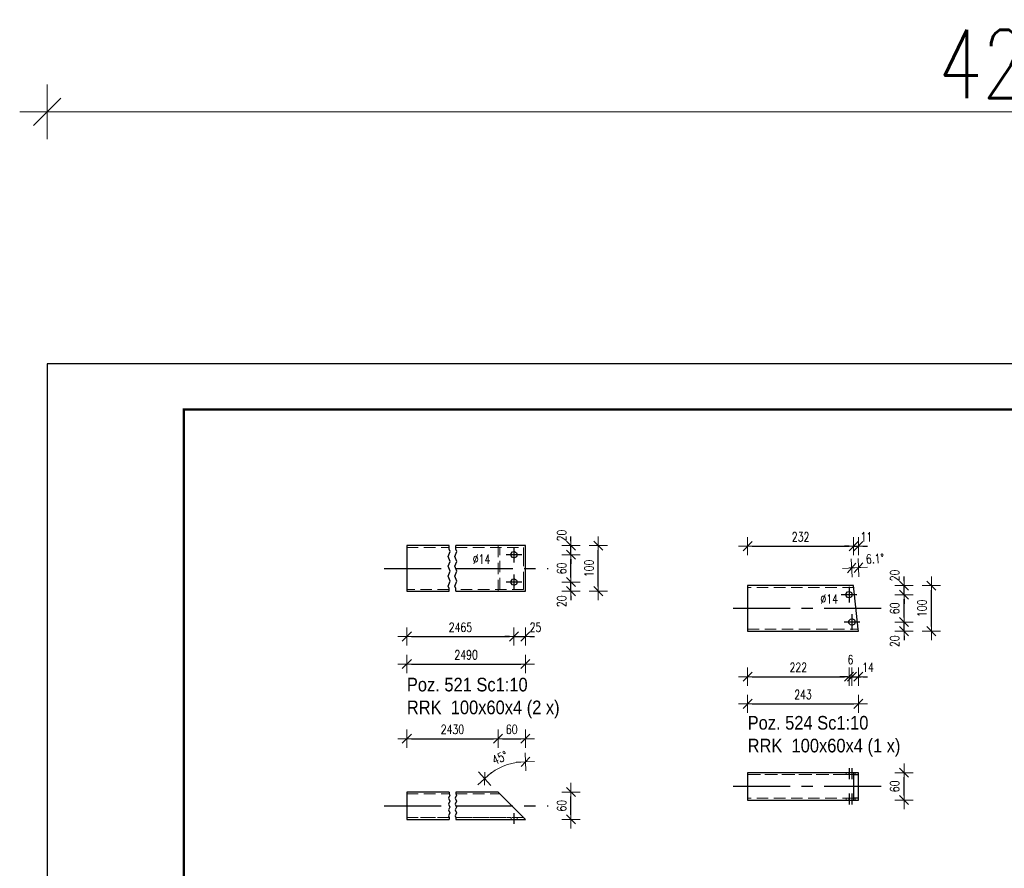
# Model space of a CAD drawing. Header units: millimetres. Extents: x -870 to -438, y 13235 to 13608.
# Tile 2 of 5: x -870 to -654, y 13422 to 13608. Entities that reach past the tile are written whole.
import ezdxf

# ---------------------------------------------------------------- set-up
doc = ezdxf.new("R2010")
doc.units = ezdxf.units.MM
doc.header["$LTSCALE"] = 10
doc.linetypes.add('HIDDEN', pattern=[0.375, 0.25, -0.125])
doc.linetypes.add('MITTE', pattern=[2, 1.25, -0.25, 0.25, -0.25])
doc.layers.get('Defpoints').update_dxf_attribs({"color": 1})
doc.layers.add('_FORMATKA', color=8, linetype='Continuous', plot=False)
for name, color, linetype, lineweight in [('_RAMKA', 7, 'Continuous', 35), ('PS_DIM', 4, 'Continuous', 13), ('PS_Hidden', 2, 'HIDDEN', 9), ('PS_Shape', 161, 'Continuous', 30), ('PS_SOLID', 7, 'Continuous', 30), ('PS_TEXT', 3, 'Continuous', 18)]:
    doc.layers.add(name, color=color, linetype=linetype, lineweight=lineweight)
doc.layers.add('PS_Mid', color=5, linetype='MITTE')
doc.styles.add('gil', font='txt', dxfattribs={"width": 0.9})
doc.styles.add('simplex', font='simplex.shx', dxfattribs={"width": 0.75})
doc.dimstyles.new('1_10_PRZ', dxfattribs={"dimtxt": 2, "dimasz": 1, "dimexe": 2, "dimexo": 5, "dimgap": 1, "dimtad": 1, "dimdec": 0, "dimlfac": 10, "dimtxsty": 'simplex', "dimblk": 'dimznak', "dimcen": 2, "dimse1": 1, "dimse2": 1, "dimclrt": 3, "dimadec": 1, "dimazin": 0, "dimtfac": 1, "dimtdec": 0, "dimtix": 1, "dimtmove": 2, "dimatfit": 3, "dimldrblk": 'dim-grot', "dimfxl": 1, "dimarcsym": 0})
doc.dimstyles.new('1_10_PRZ_DS1-LS10', dxfattribs={"dimtxt": 2, "dimasz": 1, "dimexe": 2, "dimexo": 5, "dimgap": 1, "dimtad": 1, "dimdec": 0, "dimlfac": 10, "dimtxsty": 'simplex', "dimblk": 'dimznak', "dimcen": 2, "dimse1": 1, "dimse2": 1, "dimclrt": 3, "dimadec": 1, "dimazin": 0, "dimtfac": 1, "dimtdec": 0, "dimtix": 1, "dimtmove": 2, "dimatfit": 3, "dimldrblk": 'dim-grot', "dimfxl": 1, "dimarcsym": 0})

# ---------------------------------------------------------------- blocks, each defined once
blk = doc.blocks.new('dim-grot')
blk.add_hatch(color=256).paths.add_polyline_path([(0, 0), (-2, 0.5), (-2, -0.5)])
blk.add_lwpolyline([(0, 0), (-2, 0.5), (-2, -0.5), (0, 0)])
blk = doc.blocks.new('dimznak')
at = {"color": 0}
for points in [[(0, 2), (0, -2)], [(-2, 0), (2, 0)]]:
    blk.add_lwpolyline(points, dxfattribs=at)
at = {"color": 2}
blk.add_lwpolyline([(1, 1), (-1, -1)], dxfattribs=at)
blk = doc.blocks.new('*D18')
at = {"layer": 'Defpoints', "color": 0, "transparency": 16777216}
for p in [(-759.27, 13492.53), (-761.77, 13484.53), (-759.27, 13472.58)]:
    blk.add_point(p, dxfattribs=at)
at = {"layer": 'PS_DIM', "color": 0, "lineweight": -2, "transparency": 16777216}
for p, q in [((-762.77, 13472.58), (-763.77, 13472.58)), ((-761.77, 13472.58), (-759.27, 13472.58)), ((-758.27, 13472.58), (-757.27, 13472.58))]:
    blk.add_line(p, q, dxfattribs=at)
blk.add_blockref('dimznak', (-761.77, 13472.58), dxfattribs=at)
at = {"layer": 'PS_DIM', "color": 0, "lineweight": -2, "transparency": 16777216, "rotation": 180}
blk.add_blockref('dimznak', (-759.27, 13472.58), dxfattribs=at)
at = {"layer": 'PS_DIM', "color": 3, "transparency": 16777216, "insert": (-757.05, 13474.62), "char_height": 2, "attachment_point": 5, "style": 'simplex'}
blk.add_mtext('25', dxfattribs=at)
blk = doc.blocks.new('*D19')
at = {"layer": 'Defpoints', "color": 0, "transparency": 16777216}
for p in [(-761.77, 13484.53), (-749.27, 13484.53), (-759.27, 13482.53)]:
    blk.add_point(p, dxfattribs=at)
at = {"layer": 'PS_DIM', "color": 0, "lineweight": -2, "transparency": 16777216}
for p, q in [((-749.27, 13485.53), (-749.27, 13486.53)), ((-749.27, 13482.53), (-749.27, 13484.53)), ((-749.27, 13481.53), (-749.27, 13480.53))]:
    blk.add_line(p, q, dxfattribs=at)
for p, rotation in [((-749.27, 13484.53), 270), ((-749.27, 13482.53), 90)]:
    blk.add_blockref('dimznak', p, dxfattribs=dict(at, rotation=rotation))
at = {"layer": 'PS_DIM', "color": 3, "transparency": 16777216, "insert": (-751.31, 13480.32), "char_height": 2, "attachment_point": 5, "rotation": 90, "style": 'simplex'}
blk.add_mtext('20', dxfattribs=at)
blk = doc.blocks.new('*D21')
at = {"layer": 'Defpoints', "color": 0, "transparency": 16777216}
for p in [(-759.27, 13492.53), (-749.27, 13492.53), (-761.77, 13490.53)]:
    blk.add_point(p, dxfattribs=at)
at = {"layer": 'PS_DIM', "color": 0, "lineweight": -2, "transparency": 16777216}
for p, q in [((-749.27, 13493.53), (-749.27, 13494.53)), ((-749.27, 13490.53), (-749.27, 13492.53)), ((-749.27, 13489.53), (-749.27, 13488.53))]:
    blk.add_line(p, q, dxfattribs=at)
for p, rotation in [((-749.27, 13492.53), 270), ((-749.27, 13490.53), 90)]:
    blk.add_blockref('dimznak', p, dxfattribs=dict(at, rotation=rotation))
at = {"layer": 'PS_DIM', "color": 3, "transparency": 16777216, "insert": (-751.31, 13494.75), "char_height": 2, "attachment_point": 5, "rotation": 90, "style": 'simplex'}
blk.add_mtext('20', dxfattribs=at)
blk = doc.blocks.new('*D41')
at = {"layer": 'Defpoints', "color": 0, "transparency": 16777216}
for p in [(-688.27, 13481.77), (-687.63, 13475.77), (-687.63, 13463.77)]:
    blk.add_point(p, dxfattribs=at)
at = {"layer": 'PS_DIM', "color": 0, "lineweight": -2, "transparency": 16777216}
for p, q in [((-689.27, 13463.77), (-690.27, 13463.77)), ((-688.27, 13463.77), (-687.63, 13463.77)), ((-686.63, 13463.77), (-685.63, 13463.77))]:
    blk.add_line(p, q, dxfattribs=at)
blk.add_blockref('dimznak', (-688.27, 13463.77), dxfattribs=at)
at = {"layer": 'PS_DIM', "color": 0, "lineweight": -2, "transparency": 16777216, "rotation": 180}
blk.add_blockref('dimznak', (-687.63, 13463.77), dxfattribs=at)
at = {"layer": 'PS_DIM', "color": 3, "transparency": 16777216, "insert": (-687.95, 13467.52), "char_height": 2, "attachment_point": 5, "style": 'simplex'}
blk.add_mtext('6', dxfattribs=at)
blk = doc.blocks.new('*D42')
at = {"layer": 'Defpoints', "color": 0, "transparency": 16777216}
for p in [(-687.63, 13475.77), (-686.21, 13473.77), (-686.21, 13463.77)]:
    blk.add_point(p, dxfattribs=at)
at = {"layer": 'PS_DIM', "color": 0, "lineweight": -2, "transparency": 16777216}
for p, q in [((-688.63, 13463.77), (-689.63, 13463.77)), ((-687.63, 13463.77), (-686.21, 13463.77)), ((-685.21, 13463.77), (-684.21, 13463.77))]:
    blk.add_line(p, q, dxfattribs=at)
blk.add_blockref('dimznak', (-687.63, 13463.77), dxfattribs=at)
at = {"layer": 'PS_DIM', "color": 0, "lineweight": -2, "transparency": 16777216, "rotation": 180}
blk.add_blockref('dimznak', (-686.21, 13463.77), dxfattribs=at)
at = {"layer": 'PS_DIM', "color": 3, "transparency": 16777216, "insert": (-684.1, 13465.81), "char_height": 2, "attachment_point": 5, "style": 'simplex'}
blk.add_mtext('14', dxfattribs=at)
blk = doc.blocks.new('*D44')
at = {"layer": 'Defpoints', "color": 0, "transparency": 16777216}
for p in [(-686.21, 13492.42), (-687.27, 13483.77), (-686.21, 13473.77)]:
    blk.add_point(p, dxfattribs=at)
at = {"layer": 'PS_DIM', "color": 0, "lineweight": -2, "transparency": 16777216}
for p, q in [((-688.27, 13492.42), (-689.27, 13492.42)), ((-687.27, 13492.42), (-686.21, 13492.42)), ((-685.21, 13492.42), (-684.21, 13492.42))]:
    blk.add_line(p, q, dxfattribs=at)
blk.add_blockref('dimznak', (-687.27, 13492.42), dxfattribs=at)
at = {"layer": 'PS_DIM', "color": 0, "lineweight": -2, "transparency": 16777216, "rotation": 180}
blk.add_blockref('dimznak', (-686.21, 13492.42), dxfattribs=at)
at = {"layer": 'PS_DIM', "color": 3, "transparency": 16777216, "insert": (-684.46, 13494.46), "char_height": 2, "attachment_point": 5, "style": 'simplex'}
blk.add_mtext('11', dxfattribs=at)
blk = doc.blocks.new('*D46')
at = {"layer": 'Defpoints', "color": 0, "transparency": 16777216}
for p in [(-687.63, 13475.77), (-676.21, 13475.77), (-686.21, 13473.77)]:
    blk.add_point(p, dxfattribs=at)
at = {"layer": 'PS_DIM', "color": 0, "lineweight": -2, "transparency": 16777216}
for p, q in [((-676.21, 13476.77), (-676.21, 13477.77)), ((-676.21, 13473.77), (-676.21, 13475.77)), ((-676.21, 13472.77), (-676.21, 13471.77))]:
    blk.add_line(p, q, dxfattribs=at)
for p, rotation in [((-676.21, 13475.77), 270), ((-676.21, 13473.77), 90)]:
    blk.add_blockref('dimznak', p, dxfattribs=dict(at, rotation=rotation))
at = {"layer": 'PS_DIM', "color": 3, "transparency": 16777216, "insert": (-678.25, 13471.55), "char_height": 2, "attachment_point": 5, "rotation": 90, "style": 'simplex'}
blk.add_mtext('20', dxfattribs=at)
blk = doc.blocks.new('*D48')
at = {"layer": 'Defpoints', "color": 0, "transparency": 16777216}
for p in [(-686.21, 13483.77), (-676.21, 13483.77), (-688.27, 13481.77)]:
    blk.add_point(p, dxfattribs=at)
at = {"layer": 'PS_DIM', "color": 0, "lineweight": -2, "transparency": 16777216}
for p, q in [((-676.21, 13484.77), (-676.21, 13485.77)), ((-676.21, 13481.77), (-676.21, 13483.77)), ((-676.21, 13480.77), (-676.21, 13479.77))]:
    blk.add_line(p, q, dxfattribs=at)
for p, rotation in [((-676.21, 13483.77), 270), ((-676.21, 13481.77), 90)]:
    blk.add_blockref('dimznak', p, dxfattribs=dict(at, rotation=rotation))
at = {"layer": 'PS_DIM', "color": 3, "transparency": 16777216, "insert": (-678.25, 13485.98), "char_height": 2, "attachment_point": 5, "rotation": 90, "style": 'simplex'}
blk.add_mtext('20', dxfattribs=at)
blk = doc.blocks.new('*D72')
at = {"color": 252, "lineweight": -2, "transparency": 16777216}
blk.add_line((-417, 352.33), (-3, 352.33), dxfattribs=at)
at = {"layer": 'Defpoints', "color": 0, "transparency": 16777216}
for p in [(0, 352.33), (-420, 297), (0, 297)]:
    blk.add_point(p, dxfattribs=at)
at = {"color": 252, "lineweight": -2, "transparency": 16777216, "xscale": 3, "yscale": 3, "zscale": 3, "rotation": 180}
blk.add_blockref('dimznak', (-420, 352.33), dxfattribs=at)
at = {"color": 252, "lineweight": -2, "transparency": 16777216, "xscale": 3, "yscale": 3, "zscale": 3}
blk.add_blockref('dimznak', (0, 352.33), dxfattribs=at)
at = {"color": 252, "transparency": 16777216, "insert": (-210, 362.83), "char_height": 15, "attachment_point": 5, "style": 'simplex'}
blk.add_mtext('420', dxfattribs=at)
blk = doc.blocks.new('*X81')
at = {"color": 1}
for p, q in [((-776.02, 13491.79), (-776.02, 13492.53)), ((-775.79, 13491.25), (-776.02, 13491.79)), ((-774.52, 13491.79), (-774.52, 13492.53)), ((-774.29, 13491.25), (-774.52, 13491.79)), ((-776.24, 13490.16), (-775.79, 13491.25)), ((-775.79, 13489.08), (-776.24, 13490.16)), ((-774.74, 13490.16), (-774.29, 13491.25)), ((-774.29, 13489.08), (-774.74, 13490.16)), ((-776.24, 13488), (-775.79, 13489.08)), ((-775.79, 13486.91), (-776.24, 13488)), ((-774.74, 13488), (-774.29, 13489.08)), ((-774.29, 13486.91), (-774.74, 13488)), ((-776.24, 13485.83), (-775.79, 13486.91)), ((-775.79, 13484.74), (-776.24, 13485.83)), ((-774.74, 13485.83), (-774.29, 13486.91)), ((-774.29, 13484.74), (-774.74, 13485.83)), ((-776.24, 13483.66), (-775.79, 13484.74)), ((-776.02, 13483.12), (-776.24, 13483.66)), ((-776.02, 13482.53), (-776.02, 13483.12)), ((-774.74, 13483.66), (-774.29, 13484.74)), ((-774.52, 13483.12), (-774.74, 13483.66)), ((-774.52, 13482.53), (-774.52, 13483.12))]:
    blk.add_line(p, q, dxfattribs=at)
at = {"layer": 'PS_Hidden', "color": 2, "linetype": 'HIDDEN'}
for p, q in [((-785.27, 13492.13), (-776.02, 13492.13)), ((-774.52, 13492.13), (-759.67, 13492.13)), ((-765.27, 13492.53), (-765.27, 13482.53)), ((-764.87, 13482.93), (-764.87, 13492.13)), ((-759.67, 13492.13), (-759.67, 13490.53)), ((-759.67, 13490.53), (-759.67, 13484.53)), ((-776.02, 13482.93), (-785.27, 13482.93)), ((-759.67, 13482.93), (-774.52, 13482.93)), ((-759.67, 13484.53), (-759.67, 13482.93))]:
    blk.add_line(p, q, dxfattribs=at)
at = {"layer": 'PS_Mid', "color": 5, "linetype": 'MITTE'}
for p, q in [((-761.77, 13492.23), (-761.77, 13488.83)), ((-760.07, 13490.53), (-763.47, 13490.53)), ((-790.27, 13487.53), (-776.02, 13487.53)), ((-774.52, 13487.53), (-754.27, 13487.53)), ((-761.77, 13486.23), (-761.77, 13482.83)), ((-760.07, 13484.53), (-763.47, 13484.53))]:
    blk.add_line(p, q, dxfattribs=at)
at = {"layer": 'PS_SOLID', "color": 7, "linetype": 'Continuous'}
for p, q in [((-776.02, 13492.53), (-785.27, 13492.53)), ((-785.27, 13492.53), (-785.27, 13482.53)), ((-761.64, 13492.53), (-774.52, 13492.53)), ((-759.27, 13492.53), (-761.64, 13492.53)), ((-759.27, 13492.13), (-759.27, 13492.53)), ((-759.27, 13482.53), (-759.27, 13492.13)), ((-762.42, 13490.77), (-762.12, 13491.14)), ((-762.42, 13490.29), (-762.42, 13490.77)), ((-762.12, 13489.92), (-762.42, 13490.29)), ((-762.12, 13491.14), (-761.64, 13491.22)), ((-761.64, 13489.84), (-762.12, 13489.92)), ((-761.64, 13491.22), (-761.23, 13490.98)), ((-761.23, 13490.08), (-761.64, 13489.84)), ((-761.23, 13490.98), (-761.07, 13490.53)), ((-761.07, 13490.53), (-761.23, 13490.08)), ((-762.42, 13484.77), (-762.12, 13485.14)), ((-762.12, 13485.14), (-761.64, 13485.22)), ((-761.64, 13485.22), (-761.23, 13484.98)), ((-761.23, 13484.98), (-761.07, 13484.53)), ((-762.42, 13484.29), (-762.42, 13484.77)), ((-762.12, 13483.92), (-762.42, 13484.29)), ((-761.64, 13483.84), (-762.12, 13483.92)), ((-761.23, 13484.08), (-761.64, 13483.84)), ((-761.07, 13484.53), (-761.23, 13484.08)), ((-785.27, 13482.53), (-776.02, 13482.53)), ((-774.52, 13482.53), (-759.27, 13482.53))]:
    blk.add_line(p, q, dxfattribs=at)
blk = doc.blocks.new('*X82')
at = {"color": 3, "style": 'gil', "width": 0.9}
for s, p in [('Poz. 521 Sc1:10', (-785.27, 13460.53)), ('RRK  100x60x4 (2 x)', (-785.27, 13455.53))]:
    blk.add_text(s, height=3, dxfattribs=at).set_placement(p)
blk = doc.blocks.new('*X83')
at = {"color": 1}
for p, q in [((-775.88, 13437.76), (-776.15, 13437.11)), ((-776.02, 13438.44), (-776.02, 13438.09)), ((-776.02, 13438.09), (-775.88, 13437.76)), ((-774.38, 13437.76), (-774.65, 13437.11)), ((-774.52, 13438.44), (-774.52, 13438.09)), ((-774.52, 13438.09), (-774.38, 13437.76)), ((-776.15, 13437.11), (-775.88, 13436.46)), ((-775.88, 13436.46), (-776.15, 13435.81)), ((-776.15, 13435.81), (-775.88, 13435.16)), ((-774.65, 13437.11), (-774.38, 13436.46)), ((-774.38, 13436.46), (-774.65, 13435.81)), ((-774.65, 13435.81), (-774.38, 13435.16)), ((-775.88, 13435.16), (-776.15, 13434.51)), ((-776.15, 13434.51), (-775.88, 13433.86)), ((-775.88, 13433.86), (-776.15, 13433.21)), ((-776.15, 13433.21), (-776.02, 13432.89)), ((-774.38, 13435.16), (-774.65, 13434.51)), ((-774.65, 13434.51), (-774.38, 13433.86)), ((-774.38, 13433.86), (-774.65, 13433.21)), ((-774.65, 13433.21), (-774.52, 13432.89)), ((-776.02, 13432.89), (-776.02, 13432.44)), ((-774.52, 13432.89), (-774.52, 13432.44))]:
    blk.add_line(p, q, dxfattribs=at)
at = {"layer": 'PS_Hidden', "color": 2, "linetype": 'HIDDEN'}
for p, q in [((-785.27, 13438.04), (-776.02, 13438.04)), ((-785.27, 13432.84), (-785.27, 13438.04)), ((-774.52, 13438.04), (-764.87, 13438.04)), ((-776.02, 13432.84), (-785.27, 13432.84)), ((-785.27, 13432.84), (-776.02, 13432.84)), ((-759.67, 13432.84), (-774.52, 13432.84)), ((-774.52, 13432.84), (-762.42, 13432.84)), ((-762.42, 13432.84), (-762.42, 13432.44)), ((-761.07, 13432.44), (-761.07, 13432.84))]:
    blk.add_line(p, q, dxfattribs=at)
at = {"layer": 'PS_Mid', "color": 5, "linetype": 'MITTE'}
for p, q in [((-790.27, 13435.44), (-776.02, 13435.44)), ((-774.52, 13435.44), (-754.27, 13435.44)), ((-761.77, 13433.84), (-761.77, 13431.44)), ((-761.77, 13433.84), (-761.77, 13431.44))]:
    blk.add_line(p, q, dxfattribs=at)
at = {"layer": 'PS_SOLID', "color": 7, "linetype": 'Continuous'}
for p, q in [((-776.02, 13438.44), (-785.27, 13438.44)), ((-785.27, 13438.44), (-785.27, 13432.84)), ((-765.27, 13438.44), (-774.52, 13438.44)), ((-759.27, 13432.44), (-765.27, 13438.44)), ((-785.27, 13432.84), (-785.27, 13432.44)), ((-785.27, 13432.44), (-776.02, 13432.44)), ((-774.52, 13432.44), (-761.64, 13432.44)), ((-761.64, 13432.44), (-759.27, 13432.44))]:
    blk.add_line(p, q, dxfattribs=at)
blk = doc.blocks.new('*X89')
at = {"layer": 'PS_Hidden', "color": 2, "linetype": 'HIDDEN'}
for p, q in [((-687.23, 13483.37), (-710.51, 13483.37)), ((-710.51, 13474.17), (-686.25, 13474.17))]:
    blk.add_line(p, q, dxfattribs=at)
at = {"layer": 'PS_Mid', "color": 5, "linetype": 'MITTE'}
for p, q in [((-688.27, 13483.47), (-688.27, 13480.07)), ((-688.27, 13483.47), (-688.27, 13480.07)), ((-686.57, 13481.77), (-689.97, 13481.77)), ((-686.57, 13481.77), (-689.97, 13481.77)), ((-681.21, 13478.77), (-715.51, 13478.77)), ((-687.63, 13477.47), (-687.63, 13474.07)), ((-687.63, 13477.47), (-687.63, 13474.07)), ((-685.93, 13475.77), (-689.33, 13475.77)), ((-685.93, 13475.77), (-689.33, 13475.77))]:
    blk.add_line(p, q, dxfattribs=at)
at = {"layer": 'PS_SOLID', "color": 7, "linetype": 'Continuous'}
for p, q in [((-688.15, 13483.77), (-710.51, 13483.77)), ((-710.51, 13483.77), (-710.51, 13473.77)), ((-687.51, 13483.77), (-688.15, 13483.77)), ((-687.27, 13483.77), (-687.51, 13483.77)), ((-686.25, 13474.17), (-687.27, 13483.77)), ((-688.93, 13482.01), (-688.62, 13482.37)), ((-688.93, 13481.53), (-688.93, 13482.01)), ((-688.62, 13481.16), (-688.93, 13481.53)), ((-688.62, 13482.37), (-688.15, 13482.46)), ((-688.15, 13481.08), (-688.62, 13481.16)), ((-688.15, 13482.46), (-687.73, 13482.22)), ((-687.73, 13481.32), (-688.15, 13481.08)), ((-687.73, 13482.22), (-687.57, 13481.77)), ((-687.57, 13481.77), (-687.73, 13481.32)), ((-688.29, 13476.01), (-687.98, 13476.37)), ((-687.98, 13476.37), (-687.51, 13476.46)), ((-687.51, 13476.46), (-687.09, 13476.22)), ((-688.29, 13475.53), (-688.29, 13476.01)), ((-687.98, 13475.16), (-688.29, 13475.53)), ((-687.51, 13475.08), (-687.98, 13475.16)), ((-687.09, 13475.32), (-687.51, 13475.08)), ((-687.09, 13476.22), (-686.93, 13475.77)), ((-686.93, 13475.77), (-687.09, 13475.32)), ((-686.21, 13473.77), (-686.25, 13474.17)), ((-710.51, 13473.77), (-686.21, 13473.77))]:
    blk.add_line(p, q, dxfattribs=at)
blk = doc.blocks.new('*X90')
at = {"color": 3, "style": 'gil', "width": 0.9}
for s, p in [('Poz. 524 Sc1:10', (-710.51, 13452.15)), ('RRK  100x60x4 (1 x)', (-710.51, 13447.15))]:
    blk.add_text(s, height=3, dxfattribs=at).set_placement(p)
blk = doc.blocks.new('*X91')
at = {"layer": 'PS_Hidden', "color": 2, "linetype": 'HIDDEN'}
for p, q in [((-710.51, 13437.1), (-710.51, 13442.3)), ((-710.51, 13442.3), (-688.15, 13442.3)), ((-688.93, 13442.3), (-710.51, 13442.3)), ((-688.93, 13442.7), (-688.93, 13442.3)), ((-688.62, 13442.3), (-688.93, 13442.3)), ((-688.15, 13442.3), (-688.62, 13442.3)), ((-688.29, 13442.7), (-688.29, 13442.3)), ((-688.15, 13442.3), (-687.51, 13442.3)), ((-687.57, 13442.3), (-687.57, 13442.7)), ((-687.51, 13442.3), (-687.23, 13442.3)), ((-686.93, 13442.3), (-686.93, 13442.7)), ((-687.23, 13437.1), (-710.51, 13437.1)), ((-688.93, 13437.1), (-688.93, 13436.7)), ((-688.29, 13437.1), (-688.29, 13436.7)), ((-687.57, 13436.7), (-687.57, 13437.1)), ((-687.51, 13436.7), (-687.27, 13436.7)), ((-686.93, 13436.7), (-686.93, 13437.1))]:
    blk.add_line(p, q, dxfattribs=at)
at = {"layer": 'PS_Mid', "color": 5, "linetype": 'MITTE'}
for p, q in [((-688.27, 13443.7), (-688.27, 13441.3)), ((-687.63, 13443.7), (-687.63, 13441.3)), ((-681.21, 13439.7), (-715.51, 13439.7)), ((-688.27, 13438.1), (-688.27, 13435.7)), ((-687.63, 13438.1), (-687.63, 13435.7))]:
    blk.add_line(p, q, dxfattribs=at)
at = {"layer": 'PS_SOLID', "color": 7, "linetype": 'Continuous'}
for p, q in [((-687.27, 13442.7), (-710.51, 13442.7)), ((-710.51, 13442.7), (-710.51, 13437.1)), ((-687.27, 13442.7), (-687.27, 13437.1)), ((-687.06, 13442.7), (-687.27, 13442.7)), ((-687.23, 13437.1), (-687.23, 13442.3)), ((-687.23, 13442.3), (-686.25, 13442.3)), ((-686.42, 13442.7), (-687.06, 13442.7)), ((-686.21, 13442.7), (-686.42, 13442.7)), ((-686.25, 13442.3), (-686.25, 13437.1)), ((-686.21, 13436.7), (-686.21, 13442.7)), ((-710.51, 13437.1), (-710.51, 13436.7)), ((-710.51, 13436.7), (-688.15, 13436.7)), ((-688.15, 13436.7), (-687.51, 13436.7)), ((-687.51, 13436.7), (-687.27, 13436.7)), ((-687.27, 13437.1), (-687.27, 13436.7)), ((-687.27, 13436.7), (-686.21, 13436.7)), ((-687.06, 13437.1), (-687.23, 13437.1)), ((-686.42, 13437.1), (-687.06, 13437.1)), ((-686.25, 13437.1), (-686.42, 13437.1))]:
    blk.add_line(p, q, dxfattribs=at)
blk = doc.blocks.new('*U71')
at = {"layer": '_FORMATKA', "lineweight": -3}
blk.add_lwpolyline([(-420, 0), (0, 0), (0, 297), (-420, 297)], close=True, dxfattribs=at)
at = {"layer": '_RAMKA', "lineweight": -3, "const_width": 0.5}
blk.add_lwpolyline([(-390, 10), (-10, 10), (-10, 287), (-390, 287)], close=True, dxfattribs=at)
dim = blk.add_linear_dim(base=(0, 352.33), p1=(-420, 297), p2=(0, 297), dimstyle='1_10_PRZ', override={"dimscale": 3, "dimtxt": 5, "dimlfac": 1, "dimclrd": 252, "dimclrt": 252})
dim.commit()
dim.dimension.update_dxf_attribs({"geometry": '*D72', "text_midpoint": (-210, 362.83)})

msp = doc.modelspace()

# ---------------------------------------------------------------- block references
at = {"layer": 'PS_DIM'}
msp.add_blockref('*U71', (-444.21, 13235.43), dxfattribs=at)
for p, rotation in [((-687.69, 13487.62), 184.0348363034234), ((-686.21, 13487.7), 2.057166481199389)]:
    msp.add_blockref('dimznak', p, dxfattribs=dict(at, rotation=rotation))
at = {"layer": 'PS_Shape', "color": 20}
for name in ['*X81', '*X89', '*X91', '*X83']:
    msp.add_blockref(name, (0, 0), dxfattribs=at)
at = {"layer": 'PS_TEXT'}
for name in ['*X82', '*X90']:
    msp.add_blockref(name, (0, 0), dxfattribs=at)

# ---------------------------------------------------------------- texts
at = {"layer": 'PS_DIM', "char_height": 2, "attachment_point": 7, "style": 'simplex'}
for insert in [(-770.81, 13488.56), (-694.54, 13479.8)]:
    msp.add_mtext('\\A1;%%c14', dxfattribs=dict(at, insert=insert))
at = {"layer": 'PS_DIM', "color": 3, "insert": (-682.59, 13489.67), "char_height": 2, "attachment_point": 5, "rotation": 3.046, "style": 'simplex'}
msp.add_mtext('6.1%%d', dxfattribs=at)

# ---------------------------------------------------------------- dimensions: what is measured, and where the dimension line sits
at = {"layer": 'PS_DIM'}
for base, p1, p2, picture, middle in [((-749.27, 13492.53), (-761.77, 13490.53), (-759.27, 13492.53), '*D21', (-751.31, 13494.75)), ((-676.21, 13483.77), (-688.27, 13481.77), (-686.21, 13483.77), '*D48', (-678.25, 13485.98)), ((-749.27, 13484.53), (-759.27, 13482.53), (-761.77, 13484.53), '*D19', (-751.31, 13480.32)), ((-676.21, 13475.77), (-686.21, 13473.77), (-687.63, 13475.77), '*D46', (-678.25, 13471.55))]:
    dim = msp.add_linear_dim(base=base, p1=p1, p2=p2, angle=90, text='20', dimstyle='1_10_PRZ_DS1-LS10', dxfattribs=at)
    dim.commit()
    dim.dimension.update_dxf_attribs({"geometry": picture, "text_midpoint": middle, "dimtype": 128})
for base, p1, p2, location, text in [((-687.27, 13492.42), (-710.51, 13473.77), (-687.27, 13483.77), (-698.89, 13494.46), '232'), ((-761.77, 13472.58), (-785.27, 13492.53), (-761.77, 13484.53), (-773.52, 13474.62), '2465'), ((-759.27, 13466.53), (-785.27, 13482.53), (-759.27, 13482.53), (-772.27, 13468.57), '2490'), ((-688.27, 13463.77), (-710.51, 13473.77), (-688.27, 13481.77), (-699.39, 13465.81), '222'), ((-686.21, 13457.82), (-710.51, 13473.77), (-686.21, 13473.77), (-698.36, 13459.86), '243'), ((-765.27, 13450.15), (-785.27, 13432.44), (-765.27, 13438.44), (-775.27, 13452.19), '2430'), ((-759.27, 13450.15), (-765.27, 13438.44), (-759.27, 13432.44), (-762.27, 13452.19), '60')]:
    msp.add_linear_dim(base=base, p1=p1, p2=p2, location=location, text=text, dimstyle='1_10_PRZ_DS1-LS10', dxfattribs=at).render()
for base, p1, p2, text, picture, middle in [((-686.21, 13492.42), (-687.27, 13483.77), (-686.21, 13473.77), '11', '*D44', (-684.46, 13494.46)), ((-759.27, 13472.58), (-761.77, 13484.53), (-759.27, 13492.53), '25', '*D18', (-757.05, 13474.62)), ((-687.63, 13463.77), (-688.27, 13481.77), (-687.63, 13475.77), '6', '*D41', (-687.95, 13467.52)), ((-686.21, 13463.77), (-687.63, 13475.77), (-686.21, 13473.77), '14', '*D42', (-684.1, 13465.81))]:
    dim = msp.add_linear_dim(base=base, p1=p1, p2=p2, text=text, dimstyle='1_10_PRZ_DS1-LS10', dxfattribs=at)
    dim.commit()
    dim.dimension.update_dxf_attribs({"geometry": picture, "text_midpoint": middle, "dimtype": 128})
for base, p1, p2, location, text in [((-743.27, 13492.53), (-759.27, 13482.53), (-759.27, 13492.53), (-745.31, 13487.53), '100'), ((-749.27, 13490.53), (-761.77, 13484.53), (-761.77, 13490.53), (-751.31, 13487.53), '60'), ((-670.21, 13483.77), (-686.21, 13473.77), (-686.21, 13483.77), (-672.25, 13478.77), '100'), ((-676.21, 13481.77), (-687.63, 13475.77), (-688.27, 13481.77), (-678.25, 13478.77), '60'), ((-676.21, 13442.7), (-686.21, 13436.7), (-686.21, 13442.7), (-678.25, 13439.7), '60'), ((-749.27, 13438.44), (-759.27, 13432.44), (-759.27, 13438.44), (-751.31, 13435.44), '60')]:
    msp.add_linear_dim(base=base, p1=p1, p2=p2, angle=90, location=location, text=text, dimstyle='1_10_PRZ_DS1-LS10', dxfattribs=at).render()
msp.add_angular_dim_3p(base=(-762.54, 13444.65), center=(-759.27, 13432.44), p1=(-759.27, 13440.93), p2=(-765.27, 13438.44), text='45%%d', dimstyle='1_10_PRZ_DS1-LS10', dxfattribs=at).render()

doc.saveas('drawing.dxf')
